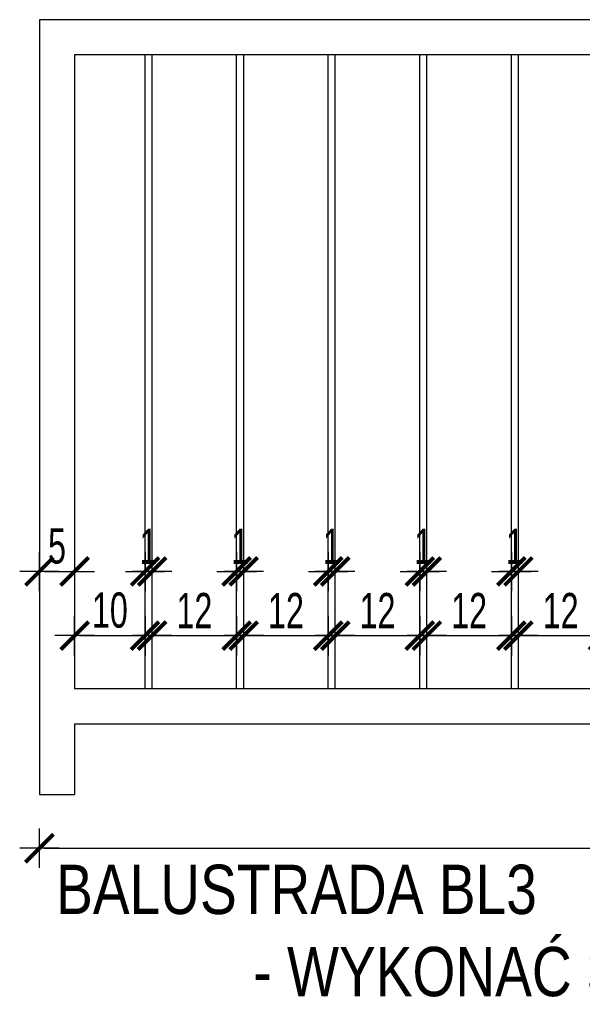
# Model space of a CAD drawing. Header units: millimetres. Extents: x 110792 to 170831, y 17890 to 25890.
# Tile 36 of 44: x 168109 to 168188, y 21352 to 21492. Entities that reach past the tile are written whole.
import ezdxf

# ---------------------------------------------------------------- set-up
doc = ezdxf.new("R2010")
doc.units = ezdxf.units.MM
doc.layers.get('DEFPOINTS').update_dxf_attribs({"lineweight": 9})
for name, color, linetype in [('_HSA_OPIS', 43, 'Continuous'), ('_HSA_WIDOKOWE_CIENKIE', 8, 'Continuous'), ('_HSA_WYM_20', 141, 'Continuous'), ('_HSA_ŚCIANY_CIENKIE', 2, 'Continuous')]:
    doc.layers.add(name, color=color, linetype=linetype)
doc.styles.add('ARIAL_20', font='Arial Narrow.ttf', dxfattribs={"width": 0.8, "height": 5})
doc.styles.add('ARIAL_30', font='Arial.ttf', dxfattribs={"width": 0.8, "height": 7})
doc.dimstyles.new('WYM_WEWN_20', dxfattribs={"dimscale": 0.7, "dimtxt": 5, "dimasz": 1, "dimexe": 10, "dimexo": 0, "dimgap": 1.5, "dimtad": 1, "dimdec": 1, "dimrnd": 1e-05, "dimtxsty": 'ARIAL_20', "dimblk": 'Wym-03', "dimcen": 0, "dimdle": 10, "dimse1": 1, "dimse2": 1, "dimclrt": 256, "dimazin": 2, "dimtfac": 1, "dimtdec": 1, "dimtix": 1, "dimtmove": 2, "dimatfit": 0, "dimfxl": 1, "dimtolj": 1, "dimtzin": 0, "dimarcsym": 0})

# ---------------------------------------------------------------- blocks, each defined once
blk = doc.blocks.new('Wym-03')
for p, q in [((0, 4), (0, -4)), ((-4, 0), (4, 0))]:
    blk.add_line(p, q)
blk.add_lwpolyline([(-2.83, -2.83, 0.8, 0.8, 0), (2.83, 2.83, 0.05, 0.05, 0)], format="xyseb")
blk = doc.blocks.new('*D277')
at = {"layer": '_HSA_WYM_20', "color": 0, "lineweight": -2, "transparency": 16777216}
blk.add_line((168112.04, 21413.41), (168115.64, 21413.41), dxfattribs=at)
at = {"layer": 'DEFPOINTS', "color": 0, "transparency": 16777216}
for p in [(168116.34, 21413.41), (168111.34, 21396.74), (168116.34, 21396.74)]:
    blk.add_point(p, dxfattribs=at)
at = {"layer": '_HSA_WYM_20', "color": 0, "lineweight": -2, "transparency": 16777216, "xscale": 0.7, "yscale": 0.7, "zscale": 0.7, "rotation": 180}
blk.add_blockref('Wym-03', (168111.34, 21413.41), dxfattribs=at)
at = {"layer": '_HSA_WYM_20', "color": 0, "lineweight": -2, "transparency": 16777216, "xscale": 0.7, "yscale": 0.7, "zscale": 0.7}
blk.add_blockref('Wym-03', (168116.34, 21413.41), dxfattribs=at)
at = {"layer": '_HSA_WYM_20', "transparency": 16777216, "insert": (168113.84, 21417), "char_height": 5, "attachment_point": 5, "style": 'ARIAL_20'}
blk.add_mtext('\\A1;5', dxfattribs=at)
blk = doc.blocks.new('*D276')
at = {"layer": '_HSA_WYM_20', "color": 0, "lineweight": -2, "transparency": 16777216}
blk.add_line((168117.04, 21404.29), (168125.64, 21404.29), dxfattribs=at)
at = {"layer": 'DEFPOINTS', "color": 0, "transparency": 16777216}
for p in [(168126.34, 21404.29), (168116.34, 21396.74), (168126.34, 21396.74)]:
    blk.add_point(p, dxfattribs=at)
at = {"layer": '_HSA_WYM_20', "color": 0, "lineweight": -2, "transparency": 16777216, "xscale": 0.7, "yscale": 0.7, "zscale": 0.7, "rotation": 180}
blk.add_blockref('Wym-03', (168116.34, 21404.29), dxfattribs=at)
at = {"layer": '_HSA_WYM_20', "color": 0, "lineweight": -2, "transparency": 16777216, "xscale": 0.7, "yscale": 0.7, "zscale": 0.7}
blk.add_blockref('Wym-03', (168126.34, 21404.29), dxfattribs=at)
at = {"layer": '_HSA_WYM_20', "transparency": 16777216, "insert": (168121.34, 21407.89), "char_height": 5, "attachment_point": 5, "style": 'ARIAL_20'}
blk.add_mtext('\\A1;10', dxfattribs=at)
blk = doc.blocks.new('*D278')
at = {"layer": '_HSA_WYM_20', "color": 0, "lineweight": -2, "transparency": 16777216}
for p, q in [((168125.64, 21413.41), (168124.94, 21413.41)), ((168126.34, 21413.41), (168127.34, 21413.41)), ((168128.04, 21413.41), (168128.74, 21413.41))]:
    blk.add_line(p, q, dxfattribs=at)
at = {"layer": 'DEFPOINTS', "color": 0, "transparency": 16777216}
for p in [(168127.34, 21413.41), (168126.34, 21396.74), (168127.34, 21396.74)]:
    blk.add_point(p, dxfattribs=at)
at = {"layer": '_HSA_WYM_20', "color": 0, "lineweight": -2, "transparency": 16777216, "xscale": 0.7, "yscale": 0.7, "zscale": 0.7}
blk.add_blockref('Wym-03', (168126.34, 21413.41), dxfattribs=at)
at = {"layer": '_HSA_WYM_20', "color": 0, "lineweight": -2, "transparency": 16777216, "xscale": 0.7, "yscale": 0.7, "zscale": 0.7, "rotation": 180}
blk.add_blockref('Wym-03', (168127.34, 21413.41), dxfattribs=at)
at = {"layer": '_HSA_WYM_20', "transparency": 16777216, "insert": (168126.84, 21416.97), "char_height": 5, "attachment_point": 5, "style": 'ARIAL_20'}
blk.add_mtext('\\A1;1', dxfattribs=at)
blk = doc.blocks.new('*D279')
at = {"layer": '_HSA_WYM_20', "color": 0, "lineweight": -2, "transparency": 16777216}
blk.add_line((168128.04, 21404.29), (168138.64, 21404.29), dxfattribs=at)
at = {"layer": 'DEFPOINTS', "color": 0, "transparency": 16777216}
for p in [(168139.34, 21404.29), (168127.34, 21396.74), (168139.34, 21396.74)]:
    blk.add_point(p, dxfattribs=at)
at = {"layer": '_HSA_WYM_20', "color": 0, "lineweight": -2, "transparency": 16777216, "xscale": 0.7, "yscale": 0.7, "zscale": 0.7, "rotation": 180}
blk.add_blockref('Wym-03', (168127.34, 21404.29), dxfattribs=at)
at = {"layer": '_HSA_WYM_20', "color": 0, "lineweight": -2, "transparency": 16777216, "xscale": 0.7, "yscale": 0.7, "zscale": 0.7}
blk.add_blockref('Wym-03', (168139.34, 21404.29), dxfattribs=at)
at = {"layer": '_HSA_WYM_20', "transparency": 16777216, "insert": (168133.34, 21407.85), "char_height": 5, "attachment_point": 5, "style": 'ARIAL_20'}
blk.add_mtext('\\A1;12', dxfattribs=at)
blk = doc.blocks.new('*D280')
at = {"layer": '_HSA_WYM_20', "color": 0, "lineweight": -2, "transparency": 16777216}
for p, q in [((168138.64, 21413.41), (168137.94, 21413.41)), ((168139.34, 21413.41), (168140.34, 21413.41)), ((168141.04, 21413.41), (168141.74, 21413.41))]:
    blk.add_line(p, q, dxfattribs=at)
at = {"layer": 'DEFPOINTS', "color": 0, "transparency": 16777216}
for p in [(168140.34, 21413.41), (168139.34, 21396.74), (168140.34, 21396.74)]:
    blk.add_point(p, dxfattribs=at)
at = {"layer": '_HSA_WYM_20', "color": 0, "lineweight": -2, "transparency": 16777216, "xscale": 0.7, "yscale": 0.7, "zscale": 0.7}
blk.add_blockref('Wym-03', (168139.34, 21413.41), dxfattribs=at)
at = {"layer": '_HSA_WYM_20', "color": 0, "lineweight": -2, "transparency": 16777216, "xscale": 0.7, "yscale": 0.7, "zscale": 0.7, "rotation": 180}
blk.add_blockref('Wym-03', (168140.34, 21413.41), dxfattribs=at)
at = {"layer": '_HSA_WYM_20', "transparency": 16777216, "insert": (168139.84, 21416.97), "char_height": 5, "attachment_point": 5, "style": 'ARIAL_20'}
blk.add_mtext('\\A1;1', dxfattribs=at)
blk = doc.blocks.new('*D281')
at = {"layer": '_HSA_WYM_20', "color": 0, "lineweight": -2, "transparency": 16777216}
blk.add_line((168141.04, 21404.29), (168151.64, 21404.29), dxfattribs=at)
at = {"layer": 'DEFPOINTS', "color": 0, "transparency": 16777216}
for p in [(168152.34, 21404.29), (168140.34, 21396.74), (168152.34, 21396.74)]:
    blk.add_point(p, dxfattribs=at)
at = {"layer": '_HSA_WYM_20', "color": 0, "lineweight": -2, "transparency": 16777216, "xscale": 0.7, "yscale": 0.7, "zscale": 0.7, "rotation": 180}
blk.add_blockref('Wym-03', (168140.34, 21404.29), dxfattribs=at)
at = {"layer": '_HSA_WYM_20', "color": 0, "lineweight": -2, "transparency": 16777216, "xscale": 0.7, "yscale": 0.7, "zscale": 0.7}
blk.add_blockref('Wym-03', (168152.34, 21404.29), dxfattribs=at)
at = {"layer": '_HSA_WYM_20', "transparency": 16777216, "insert": (168146.34, 21407.85), "char_height": 5, "attachment_point": 5, "style": 'ARIAL_20'}
blk.add_mtext('\\A1;12', dxfattribs=at)
blk = doc.blocks.new('*D282')
at = {"layer": '_HSA_WYM_20', "color": 0, "lineweight": -2, "transparency": 16777216}
for p, q in [((168151.64, 21413.41), (168150.94, 21413.41)), ((168152.34, 21413.41), (168153.34, 21413.41)), ((168154.04, 21413.41), (168154.74, 21413.41))]:
    blk.add_line(p, q, dxfattribs=at)
at = {"layer": 'DEFPOINTS', "color": 0, "transparency": 16777216}
for p in [(168153.34, 21413.41), (168152.34, 21396.74), (168153.34, 21396.74)]:
    blk.add_point(p, dxfattribs=at)
at = {"layer": '_HSA_WYM_20', "color": 0, "lineweight": -2, "transparency": 16777216, "xscale": 0.7, "yscale": 0.7, "zscale": 0.7}
blk.add_blockref('Wym-03', (168152.34, 21413.41), dxfattribs=at)
at = {"layer": '_HSA_WYM_20', "color": 0, "lineweight": -2, "transparency": 16777216, "xscale": 0.7, "yscale": 0.7, "zscale": 0.7, "rotation": 180}
blk.add_blockref('Wym-03', (168153.34, 21413.41), dxfattribs=at)
at = {"layer": '_HSA_WYM_20', "transparency": 16777216, "insert": (168152.84, 21416.97), "char_height": 5, "attachment_point": 5, "style": 'ARIAL_20'}
blk.add_mtext('\\A1;1', dxfattribs=at)
blk = doc.blocks.new('*D283')
at = {"layer": '_HSA_WYM_20', "color": 0, "lineweight": -2, "transparency": 16777216}
blk.add_line((168154.04, 21404.29), (168164.64, 21404.29), dxfattribs=at)
at = {"layer": 'DEFPOINTS', "color": 0, "transparency": 16777216}
for p in [(168165.34, 21404.29), (168153.34, 21396.74), (168165.34, 21396.74)]:
    blk.add_point(p, dxfattribs=at)
at = {"layer": '_HSA_WYM_20', "color": 0, "lineweight": -2, "transparency": 16777216, "xscale": 0.7, "yscale": 0.7, "zscale": 0.7, "rotation": 180}
blk.add_blockref('Wym-03', (168153.34, 21404.29), dxfattribs=at)
at = {"layer": '_HSA_WYM_20', "color": 0, "lineweight": -2, "transparency": 16777216, "xscale": 0.7, "yscale": 0.7, "zscale": 0.7}
blk.add_blockref('Wym-03', (168165.34, 21404.29), dxfattribs=at)
at = {"layer": '_HSA_WYM_20', "transparency": 16777216, "insert": (168159.34, 21407.85), "char_height": 5, "attachment_point": 5, "style": 'ARIAL_20'}
blk.add_mtext('\\A1;12', dxfattribs=at)
blk = doc.blocks.new('*D284')
at = {"layer": '_HSA_WYM_20', "color": 0, "lineweight": -2, "transparency": 16777216}
for p, q in [((168164.64, 21413.41), (168163.94, 21413.41)), ((168165.34, 21413.41), (168166.34, 21413.41)), ((168167.04, 21413.41), (168167.74, 21413.41))]:
    blk.add_line(p, q, dxfattribs=at)
at = {"layer": 'DEFPOINTS', "color": 0, "transparency": 16777216}
for p in [(168166.34, 21413.41), (168165.34, 21396.74), (168166.34, 21396.74)]:
    blk.add_point(p, dxfattribs=at)
at = {"layer": '_HSA_WYM_20', "color": 0, "lineweight": -2, "transparency": 16777216, "xscale": 0.7, "yscale": 0.7, "zscale": 0.7}
blk.add_blockref('Wym-03', (168165.34, 21413.41), dxfattribs=at)
at = {"layer": '_HSA_WYM_20', "color": 0, "lineweight": -2, "transparency": 16777216, "xscale": 0.7, "yscale": 0.7, "zscale": 0.7, "rotation": 180}
blk.add_blockref('Wym-03', (168166.34, 21413.41), dxfattribs=at)
at = {"layer": '_HSA_WYM_20', "transparency": 16777216, "insert": (168165.84, 21416.97), "char_height": 5, "attachment_point": 5, "style": 'ARIAL_20'}
blk.add_mtext('\\A1;1', dxfattribs=at)
blk = doc.blocks.new('*D285')
at = {"layer": '_HSA_WYM_20', "color": 0, "lineweight": -2, "transparency": 16777216}
blk.add_line((168167.04, 21404.29), (168177.64, 21404.29), dxfattribs=at)
at = {"layer": 'DEFPOINTS', "color": 0, "transparency": 16777216}
for p in [(168178.34, 21404.29), (168166.34, 21396.74), (168178.34, 21396.74)]:
    blk.add_point(p, dxfattribs=at)
at = {"layer": '_HSA_WYM_20', "color": 0, "lineweight": -2, "transparency": 16777216, "xscale": 0.7, "yscale": 0.7, "zscale": 0.7, "rotation": 180}
blk.add_blockref('Wym-03', (168166.34, 21404.29), dxfattribs=at)
at = {"layer": '_HSA_WYM_20', "color": 0, "lineweight": -2, "transparency": 16777216, "xscale": 0.7, "yscale": 0.7, "zscale": 0.7}
blk.add_blockref('Wym-03', (168178.34, 21404.29), dxfattribs=at)
at = {"layer": '_HSA_WYM_20', "transparency": 16777216, "insert": (168172.34, 21407.85), "char_height": 5, "attachment_point": 5, "style": 'ARIAL_20'}
blk.add_mtext('\\A1;12', dxfattribs=at)
blk = doc.blocks.new('*D286')
at = {"layer": '_HSA_WYM_20', "color": 0, "lineweight": -2, "transparency": 16777216}
for p, q in [((168177.64, 21413.41), (168176.94, 21413.41)), ((168178.34, 21413.41), (168179.34, 21413.41)), ((168180.04, 21413.41), (168180.74, 21413.41))]:
    blk.add_line(p, q, dxfattribs=at)
at = {"layer": 'DEFPOINTS', "color": 0, "transparency": 16777216}
for p in [(168179.34, 21413.41), (168178.34, 21396.74), (168179.34, 21396.74)]:
    blk.add_point(p, dxfattribs=at)
at = {"layer": '_HSA_WYM_20', "color": 0, "lineweight": -2, "transparency": 16777216, "xscale": 0.7, "yscale": 0.7, "zscale": 0.7}
blk.add_blockref('Wym-03', (168178.34, 21413.41), dxfattribs=at)
at = {"layer": '_HSA_WYM_20', "color": 0, "lineweight": -2, "transparency": 16777216, "xscale": 0.7, "yscale": 0.7, "zscale": 0.7, "rotation": 180}
blk.add_blockref('Wym-03', (168179.34, 21413.41), dxfattribs=at)
at = {"layer": '_HSA_WYM_20', "transparency": 16777216, "insert": (168178.84, 21416.97), "char_height": 5, "attachment_point": 5, "style": 'ARIAL_20'}
blk.add_mtext('\\A1;1', dxfattribs=at)
blk = doc.blocks.new('*D287')
at = {"layer": '_HSA_WYM_20', "color": 0, "lineweight": -2, "transparency": 16777216}
blk.add_line((168180.04, 21404.29), (168190.64, 21404.29), dxfattribs=at)
at = {"layer": 'DEFPOINTS', "color": 0, "transparency": 16777216}
for p in [(168191.34, 21404.29), (168179.34, 21396.74), (168191.34, 21396.74)]:
    blk.add_point(p, dxfattribs=at)
at = {"layer": '_HSA_WYM_20', "color": 0, "lineweight": -2, "transparency": 16777216, "xscale": 0.7, "yscale": 0.7, "zscale": 0.7, "rotation": 180}
blk.add_blockref('Wym-03', (168179.34, 21404.29), dxfattribs=at)
at = {"layer": '_HSA_WYM_20', "color": 0, "lineweight": -2, "transparency": 16777216, "xscale": 0.7, "yscale": 0.7, "zscale": 0.7}
blk.add_blockref('Wym-03', (168191.34, 21404.29), dxfattribs=at)
at = {"layer": '_HSA_WYM_20', "transparency": 16777216, "insert": (168185.34, 21407.85), "char_height": 5, "attachment_point": 5, "style": 'ARIAL_20'}
blk.add_mtext('\\A1;12', dxfattribs=at)
blk = doc.blocks.new('*D313')
at = {"layer": '_HSA_WYM_20', "color": 0, "lineweight": -2, "transparency": 16777216}
blk.add_line((168112.04, 21374.11), (168349.64, 21374.11), dxfattribs=at)
at = {"layer": 'DEFPOINTS', "color": 0, "transparency": 16777216}
for p in [(168111.34, 21381.74), (168350.34, 21381.74), (168350.34, 21374.11)]:
    blk.add_point(p, dxfattribs=at)
at = {"layer": '_HSA_WYM_20', "color": 0, "lineweight": -2, "transparency": 16777216, "xscale": 0.7, "yscale": 0.7, "zscale": 0.7, "rotation": 180}
blk.add_blockref('Wym-03', (168111.34, 21374.11), dxfattribs=at)
at = {"layer": '_HSA_WYM_20', "color": 0, "lineweight": -2, "transparency": 16777216, "xscale": 0.7, "yscale": 0.7, "zscale": 0.7}
blk.add_blockref('Wym-03', (168350.34, 21374.11), dxfattribs=at)
at = {"layer": '_HSA_WYM_20', "transparency": 16777216, "insert": (168230.84, 21377.71), "char_height": 5, "attachment_point": 5, "style": 'ARIAL_20'}
blk.add_mtext('\\A1;239', dxfattribs=at)

msp = doc.modelspace()

# ---------------------------------------------------------------- linework, layer by layer
at = {"layer": '_HSA_WIDOKOWE_CIENKIE'}
for p, q in [((168126.34, 21396.74), (168126.34, 21486.74)), ((168127.34, 21396.74), (168127.34, 21486.74)), ((168139.34, 21396.74), (168139.34, 21486.74)), ((168140.34, 21396.74), (168140.34, 21486.74)), ((168152.34, 21396.74), (168152.34, 21486.74)), ((168153.34, 21396.74), (168153.34, 21486.74)), ((168165.34, 21396.74), (168165.34, 21486.74)), ((168166.34, 21396.74), (168166.34, 21486.74)), ((168178.34, 21396.74), (168178.34, 21486.74)), ((168179.34, 21396.74), (168179.34, 21486.74))]:
    msp.add_line(p, q, dxfattribs=at)
at = {"layer": '_HSA_ŚCIANY_CIENKIE', "ltscale": 10}
for p, q in [((168350.34, 21491.74), (168111.34, 21491.74)), ((168111.34, 21491.74), (168111.34, 21381.74)), ((168345.34, 21486.74), (168116.34, 21486.74)), ((168116.34, 21486.74), (168116.34, 21396.74)), ((168345.34, 21396.74), (168116.34, 21396.74)), ((168345.34, 21391.74), (168116.34, 21391.74)), ((168116.34, 21391.74), (168116.34, 21381.74)), ((168111.34, 21381.74), (168116.34, 21381.74))]:
    msp.add_line(p, q, dxfattribs=at)

# ---------------------------------------------------------------- texts
at = {"layer": '_HSA_OPIS', "insert": (168113.71, 21371.77), "char_height": 7, "attachment_point": 1, "style": 'ARIAL_30'}
msp.add_mtext_dynamic_manual_height_columns('BALUSTRADA BL3\\P^I- WYKONAĆ 3 SZT.', width=122.8597, gutter_width=50, heights=[0], dxfattribs=at)

# ---------------------------------------------------------------- dimensions: what is measured, and where the dimension line sits
at = {"layer": '_HSA_WYM_20'}
for p1, p2, distance, picture, middle in [((168111.34, 21396.74), (168116.34, 21396.74), 16.67, '*D277', (168113.84, 21417)), ((168126.34, 21396.74), (168127.34, 21396.74), 16.67, '*D278', (168126.84, 21416.97)), ((168139.34, 21396.74), (168140.34, 21396.74), 16.67, '*D280', (168139.84, 21416.97)), ((168152.34, 21396.74), (168153.34, 21396.74), 16.67, '*D282', (168152.84, 21416.97)), ((168165.34, 21396.74), (168166.34, 21396.74), 16.67, '*D284', (168165.84, 21416.97)), ((168178.34, 21396.74), (168179.34, 21396.74), 16.67, '*D286', (168178.84, 21416.97)), ((168116.34, 21396.74), (168126.34, 21396.74), 7.55, '*D276', (168121.34, 21407.89)), ((168127.34, 21396.74), (168139.34, 21396.74), 7.55, '*D279', (168133.34, 21407.85)), ((168140.34, 21396.74), (168152.34, 21396.74), 7.55, '*D281', (168146.34, 21407.85)), ((168153.34, 21396.74), (168165.34, 21396.74), 7.55, '*D283', (168159.34, 21407.85)), ((168166.34, 21396.74), (168178.34, 21396.74), 7.55, '*D285', (168172.34, 21407.85)), ((168179.34, 21396.74), (168191.34, 21396.74), 7.55, '*D287', (168185.34, 21407.85)), ((168111.34, 21381.74), (168350.34, 21381.74), -7.64, '*D313', (168230.84, 21377.71))]:
    dim = msp.add_aligned_dim(p1=p1, p2=p2, distance=distance, dimstyle='WYM_WEWN_20', dxfattribs=at)
    dim.commit()
    dim.dimension.update_dxf_attribs({"geometry": picture, "text_midpoint": middle})

doc.saveas('drawing.dxf')
